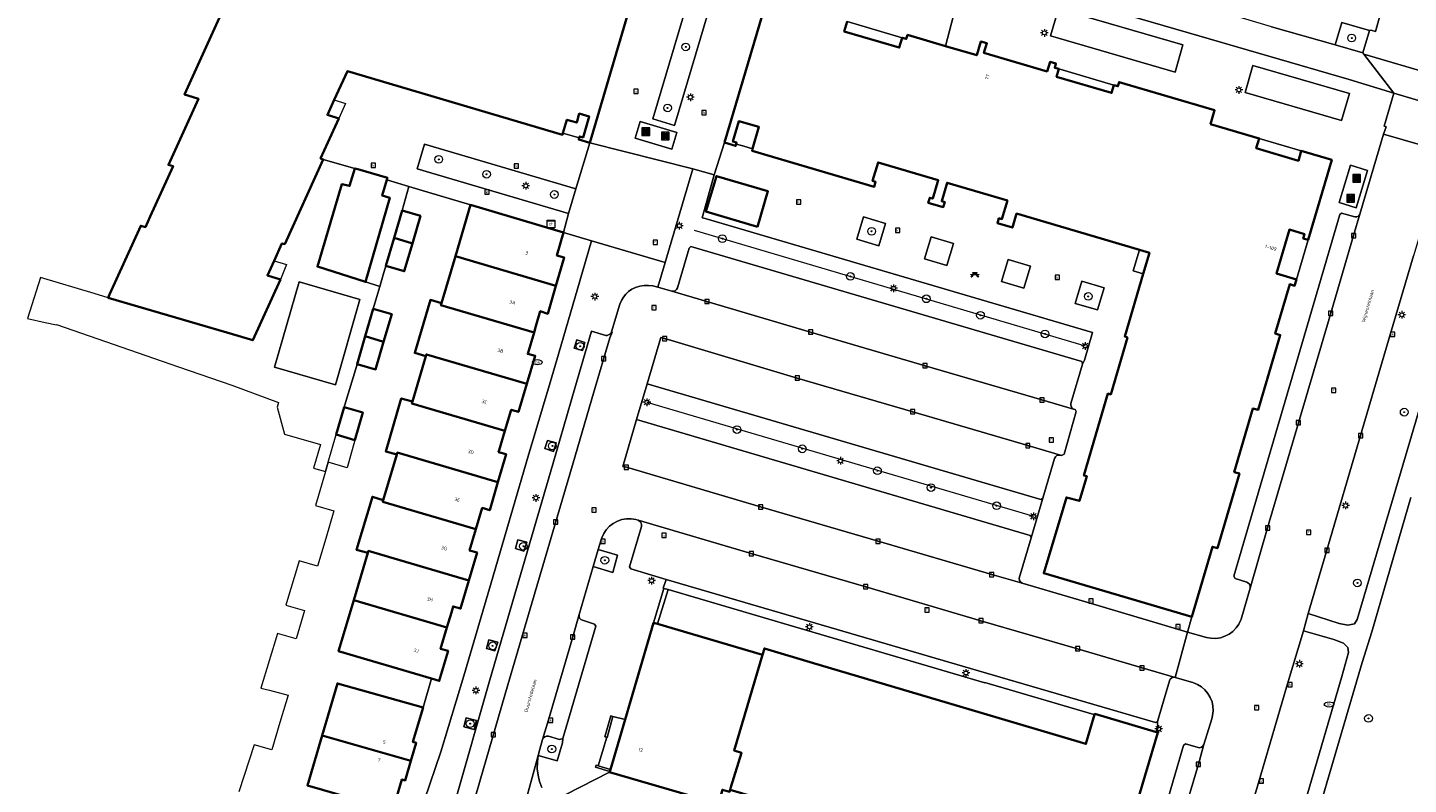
# Model space of a CAD drawing. Header units: metres. Extents: x 136597 to 137331, y 452400 to 453440.
# Tile 25 of 40: x 136644 to 136788, y 453013 to 453092. Entities that reach past the tile are written whole.
import ezdxf
from ezdxf.enums import TextEntityAlignment as Align

# ---------------------------------------------------------------- set-up
doc = ezdxf.new("R2010")
doc.units = ezdxf.units.M
doc.linetypes.add('IE-TERREINAFSCHEIDING', pattern=[10, 8, -2])
doc.layers.get('0').update_dxf_attribs({"lineweight": 25})
for name, color, linetype, lineweight in [('AB-ondergrond', 7, 'Continuous', 25), ('B-WE-GR-BOOM-S @ 0.2', 90, 'Continuous', 25), ('B-WE-GR-GROENVOORZIENING-GV', 80, 'Continuous', 18), ('B-WE-GR-HAAG-G', 90, 'GR-HAAG1', 13), ('B-WE-IE-MEUBILAIR_WEGMEUBILAIR-S @ 0.2', 7, 'Continuous', 25), ('B-WE-IE-TERREINAFSCHEIDING-G', 210, 'IE-TERREINAFSCHEIDING', 18), ('B-WE-IE-TERREINAFSCHEIDING_KUNSTMATIG_HEKWERK-G', 20, 'IE-TERREINAFSCHEIDING-KUNSTMATIG', 18), ('B-WE-IE-TERREINAFSCHEIDING_KUNSTMATIG_MUUR-GV', 90, 'Continuous', 18), ('B-WE-KL-ET_KAST-S @ 0.2', 10, 'Continuous', 25), ('B-WE-KL-ET_LS_OV_LICHTMAST-S @ 0.2', 190, 'Continuous', 25), ('B-WE-KL-WATER-S @ 0.2', 170, 'Continuous', 25), ('B-WE-OG-BEBOUWING-GV', 7, 'Continuous', 35), ('B-WE-OG-BEBOUWING-T18', 10, 'Continuous', 18), ('B-WE-OG-TERREIN_ERF-GV', 7, 'Continuous', 18), ('B-WE-OG-TOPOGRAFIE-T18', 10, 'Continuous', 18), ('B-WE-RI-GWA_KOLK-S @ 0.2', 30, 'Continuous', 25), ('B-WE-RI-GWA_RIOOLPUT-S @ 0.2', 30, 'Continuous', 25), ('B-WE-VH-VERHARDING_ASFALT-GV', 252, 'Continuous', 18), ('B-WE-VH-VERHARDING_BETONSTRAATSTEEN-GV', 252, 'Continuous', 18), ('B-WE-VH-VERHARDING_GESLOTEN-GV', 252, 'Continuous', 18), ('B-WE-VH-VERHARDING_OPEN-GV', 252, 'Continuous', 18), ('B-WE-VH-VERHARDING_STRAATBAKSTEEN-GV', 252, 'Continuous', 18), ('B-WE-VH-VERHARDING_TEGEL-GV', 252, 'Continuous', 18)]:
    doc.layers.add(name, color=color, linetype=linetype, lineweight=lineweight)
doc.styles.add('NLCS-ISO', font='NLCS-ISO.ttf')
doc.styles.add('NLCS-ISO-ANNOTATIEF-T18', font='NLCS-ISO.ttf', dxfattribs={"height": 1.8})
doc.linetypes.add('GR-HAAG1', pattern='A,6,[176,NLCS.shx,S=0.125,R=0,X=0,Y=0],-2', length=8)
doc.linetypes.add('IE-TERREINAFSCHEIDING-KUNSTMATIG', pattern='A,4,[82,NLCS.SHX,S=0.75,R=90,X=0,Y=0],4,-2', length=10)

# ---------------------------------------------------------------- blocks, each defined once
blk = doc.blocks.new('SIE-WEG_AFVAL_APART_PLAATS-SO')
at = {"linetype": 'ByBlock', "lineweight": 18}
h = blk.add_hatch(color=0, dxfattribs=at)
h.dxf.hatch_style = 1
h.paths.add_polyline_path([(1.5, -1.5), (0.25, -1.5), (0.25, 1.5), (1.5, 1.5)])
h.paths.add_polyline_path([(-1.5, -1.5), (-0.25, -1.5), (-0.25, 1.5), (-1.5, 1.5)])
at = {"color": 0, "linetype": 'ByBlock', "lineweight": 18}
for points in [[(-2, -2), (2, -2), (2, 2), (-2, 2)], [(-1.5, -1.5), (-0.25, -1.5), (-0.25, 1.5), (-1.5, 1.5)], [(1.5, -1.5), (0.25, -1.5), (0.25, 1.5), (1.5, 1.5)]]:
    blk.add_lwpolyline(points, close=True, dxfattribs=at)
blk = doc.blocks.new('SKL-ET_KAST_ELEKTRA-SO')
at = {"color": 0, "linetype": 'ByBlock', "lineweight": 18}
for points in [[(-2, 2), (2, 2), (2, 1.68), (-2, 1.68)], [(-2, 1.52), (2, 1.52), (2, -2), (-2, -2)]]:
    blk.add_lwpolyline(points, close=True, dxfattribs=at)
at = {"color": 0, "linetype": 'ByBlock', "lineweight": 18, "style": 'NLCS-ISO'}
blk.add_text('et', height=1.5, dxfattribs=at).set_placement((0, 0), align=Align.MIDDLE_CENTER)
blk = doc.blocks.new('SKL-ET_OV_LICHTMAST-SO')
at = {"color": 0, "linetype": 'ByBlock', "lineweight": 18}
for points in [[(-1.25, 0), (-2, 0)], [(-1.41, 1.41), (-0.88, 0.88)], [(0, 2), (0, 1.25)], [(0.88, 0.88), (1.41, 1.41)], [(2, 0), (1.25, 0)], [(-1.41, -1.41), (-0.88, -0.88)], [(0, -1.25), (0, -2)], [(0.88, -0.88), (1.41, -1.41)]]:
    blk.add_lwpolyline(points, dxfattribs=at)
blk.add_circle((0, 0), 1, dxfattribs=at)
blk = doc.blocks.new('SRI-KOLK-SO')
at = {"color": 0, "linetype": 'ByBlock', "lineweight": 18}
blk.add_lwpolyline([(-1.125, -1.125), (1.125, -1.125), (1.125, 1.125), (-1.125, 1.125)], close=True, dxfattribs=at)
at = {"color": 0, "linetype": 'ByBlock', "lineweight": 18, "style": 'NLCS-ISO'}
blk.add_text('k', height=1.5, dxfattribs=at).set_placement((0, 0), align=Align.MIDDLE_CENTER)
blk = doc.blocks.new('SRI-PUT_INSPECTIEPUT_RIOOLPUT-SO')
at = {"color": 0, "linetype": 'ByBlock', "lineweight": 18}
blk.add_lwpolyline([(-1.12, -1.12), (1.12, -1.12), (1.12, 1.12), (-1.12, 1.12)], close=True, dxfattribs=at)
at = {"color": 0, "linetype": 'ByBlock', "lineweight": 18, "style": 'NLCS-ISO'}
blk.add_text('r', height=1.5, dxfattribs=at).set_placement((0, 0.28), align=Align.MIDDLE_CENTER)
blk = doc.blocks.new('SKL-WATER_BRANDKRAAN_BRANDPUT-SO')
at = {"color": 0, "linetype": 'ByBlock', "lineweight": 18}
blk.add_ellipse((0, 0), major_axis=(2.5, 0), ratio=0.54, dxfattribs=at)
at = {"color": 0, "linetype": 'ByBlock', "lineweight": 18, "style": 'NLCS-ISO'}
blk.add_text('bk', height=1.5, dxfattribs=at).set_placement((0.16, 0), align=Align.MIDDLE_CENTER)
blk = doc.blocks.new('SIE-WEG_PICKNICKTAFEL-SO')
at = {"color": 0, "linetype": 'ByBlock', "lineweight": 18}
for points in [[(-0.89, -0.2), (-1.64, -1.4), (-1.88, -1.4), (-1.12, -0.2), (-2, -0.2), (-2, 0), (-1, 0), (-0.5, 0.8), (-1, 0.8), (-1, 1), (1, 1), (1, 0.8), (0.5, 0.8), (1, 0), (2, 0), (2, -0.2), (1.12, -0.2), (1.88, -1.4), (1.64, -1.4), (0.89, -0.2)], [(-0.76, 0), (0.76, 0), (0.26, 0.8), (-0.26, 0.8)]]:
    blk.add_lwpolyline(points, close=True, dxfattribs=at)
blk = doc.blocks.new('SGR-BOOM_01-SO')
at = {"linetype": 'ByBlock', "lineweight": 18}
h = blk.add_hatch(color=0, dxfattribs=at)
h.dxf.hatch_style = 1
edge = h.paths.add_edge_path()
edge.add_arc((0, 0), 0.25, 0, 360)
at = {"color": 0, "linetype": 'ByBlock', "lineweight": 18}
for radius in [2, 0.25]:
    blk.add_circle((0, 0), radius, dxfattribs=at)
blk = doc.blocks.new('A$C8609b1a7')
at = {"layer": 'B-WE-GR-GROENVOORZIENING-GV', "color": 9, "flags": 128}
for points in [[(-610.213, -357.353), (-607.964, -358.018), (-603.543, -343.071), (-605.792, -342.405)], [(-555.932, -352.48), (-555.139, -349.653), (-568.068, -345.892), (-568.883, -348.7)], [(-539.28, -349.634), (-536.403, -350.458), (-535.736, -348.156), (-538.61, -347.323)], [(-538.634, -357.511), (-537.817, -354.709), (-547.846, -351.78), (-548.663, -354.592)], [(-618.983, -367.185), (-618.226, -364.627), (-633.965, -359.97), (-634.722, -362.529)], [(-522.597, -360.599), (-527.289, -359.21), (-527.55, -360.037), (-527.727, -360.017), (-527.91, -360.776), (-531.139, -371.593), (-533.546, -379.679), (-536.643, -390.289), (-540.159, -402.202), (-542.086, -408.791), (-538.864, -409.816), (-537.991, -409.988), (-537.274, -409.849), (-536.996, -409.395), (-532.438, -393.954)], [(-609.719, -374.856), (-608.251, -375.254), (-608.102, -375.268), (-607.916, -375.216), (-607.766, -375.094), (-607.679, -374.924), (-606.456, -370.801), (-606.283, -370.613), (-565.633, -382.578), (-565.553, -382.852), (-565.34, -382.433), (-564.515, -379.567), (-604.803, -367.704), (-605.091, -367.619), (-603.838, -363.162), (-606.074, -362.525), (-608.961, -372.291)], [(-586.74, -370.534), (-586.041, -368.216), (-588.338, -367.522), (-589.038, -369.841)], [(-581.986, -371.909), (-579.668, -372.594), (-578.988, -370.292), (-581.306, -369.608)], [(-573.968, -374.268), (-571.665, -374.955), (-570.979, -372.655), (-573.282, -371.968)], [(-649.566, -383.163), (-643.226, -384.997), (-640.688, -376.12), (-647.003, -374.287)], [(-563.999, -377.213), (-563.318, -374.912), (-565.634, -374.226), (-566.315, -376.528)], [(-618.401, -381.184), (-617.556, -381.439), (-617.302, -380.586), (-618.135, -380.339)], [(-611.927, -388.626), (-571.009, -400.68), (-570.898, -400.932), (-569.699, -396.796), (-569.9, -396.931), (-610.825, -384.907)], [(-620.29, -391.023), (-621.181, -390.781), (-621.469, -391.634), (-620.542, -391.947)], [(-624.251, -401.108), (-624.521, -402.024), (-623.624, -402.287), (-623.335, -401.373)], [(-615.909, -402.133), (-616.428, -403.905), (-614.403, -404.518), (-613.892, -402.711)], [(-557.766, -420.019), (-557.986, -420.118), (-577.217, -414.499), (-608.836, -405.236), (-609.145, -406.161), (-609.08, -406.18), (-608.648, -406.304), (-575.727, -415.988), (-575.719, -415.96), (-564.382, -419.282), (-564.307, -419.304), (-564.288, -419.239), (-557.857, -421.126), (-557.741, -420.721)], [(-627.261, -411.521), (-627.531, -412.412), (-626.639, -412.674), (-626.354, -411.768)], [(-542.598, -410.587), (-544.238, -416.103), (-547.201, -426.152), (-551.012, -439.075), (-551.201, -439.747), (-551.784, -441.825), (-547.338, -443.153), (-546.77, -442.929), (-546.531, -442.392), (-545.756, -439.747), (-538.601, -415.34), (-537.913, -412.856), (-537.976, -412.326), (-538.422, -411.886), (-539.44, -411.493)], [(-629.623, -419.638), (-629.877, -420.561), (-628.816, -420.852), (-628.563, -419.929)], [(-619.6, -421.805), (-619.916, -421.906), (-621.067, -421.543), (-621.273, -421.534), (-621.466, -421.604), (-621.619, -421.741), (-621.692, -421.875), (-621.985, -422.888), (-622.151, -423.571), (-620.171, -424.113), (-619.614, -422.227)]]:
    blk.add_lwpolyline(points, close=True, dxfattribs=at)
blk.add_lwpolyline([(-531.416, -396.729), (-535.489, -410.679), (-536.482, -413.898), (-544.083, -439.747), (-548.12, -453.475), (-529.608, -459.009)], dxfattribs=at)
at = {"layer": 'B-WE-GR-HAAG-G', "color": 9, "flags": 128}
for points in [[(-605.932, -368.91), (-565.28, -380.964)], [(-610.852, -386.816), (-570.66, -398.676)]]:
    blk.add_lwpolyline(points, dxfattribs=at)
at = {"layer": 'B-WE-IE-TERREINAFSCHEIDING-G', "color": 9, "flags": 128}
for points in [[(-635.595, -364.374), (-637.881, -363.684)], [(-635.595, -364.374), (-634.556, -364.677)], [(-637.979, -372.627), (-638.269, -373.578)], [(-640.087, -374.295), (-638.609, -374.762)], [(-639.01, -376.16), (-639.297, -377.096)]]:
    blk.add_lwpolyline(points, dxfattribs=at)
at = {"layer": 'B-WE-IE-TERREINAFSCHEIDING_KUNSTMATIG_HEKWERK-G', "color": 9, "flags": 128}
for points in [[(-617.882, -359.318), (-618.611, -359.106)], [(-600.868, -360.162), (-601.568, -359.958)], [(-636.304, -366.881), (-635.595, -364.374)], [(-634.556, -364.677), (-629.178, -366.285)], [(-639.01, -376.16), (-638.609, -374.762), (-638.269, -373.578)], [(-608.648, -406.304), (-575.727, -415.988), (-575.719, -415.96), (-564.382, -419.282)]]:
    blk.add_lwpolyline(points, dxfattribs=at)
at = {"layer": 'B-WE-IE-TERREINAFSCHEIDING_KUNSTMATIG_MUUR-GV', "color": 9, "flags": 128}
for points in [[(-614.376, -419.49), (-614.595, -419.426), (-615.215, -421.626), (-615.021, -421.663), (-614.99, -421.669)], [(-614.637, -425.008), (-615.91, -424.619), (-616.115, -424.556), (-616.175, -424.756), (-614.696, -425.209)]]:
    blk.add_lwpolyline(points, close=True, dxfattribs=at)
at = {"layer": 'B-WE-OG-BEBOUWING-GV', "color": 9, "flags": 128}
for points in [[(-652.32, -340.277), (-658.908, -354.811), (-658.57, -354.914), (-657.467, -355.249), (-660.589, -362.13), (-660.103, -362.276), (-662.482, -367.507), (-662.979, -368.599), (-663.47, -368.461), (-666.706, -375.615), (-666.852, -375.937), (-654.502, -379.575), (-651.81, -380.369), (-648.946, -374.037), (-650.3, -373.628), (-649.606, -372.09), (-648.796, -370.294), (-648.486, -370.366), (-644.484, -361.549), (-644.77, -361.448), (-642.883, -357.292), (-644.058, -356.927), (-643.347, -355.376), (-641.978, -352.393), (-619.621, -358.995), (-619.571, -358.826), (-619.163, -357.424), (-618.146, -357.72), (-617.877, -356.799), (-616.84, -357.101), (-617.472, -359.271), (-617.837, -359.164), (-617.882, -359.318), (-617.933, -359.494), (-616.778, -359.835), (-610.68, -339.1)], [(-598.215, -344.339), (-602.762, -359.81), (-601.623, -360.146), (-601.568, -359.958), (-601.526, -359.814), (-601.901, -359.704), (-601.279, -357.573), (-599.199, -358.18), (-599.862, -360.456), (-599.919, -360.649), (-587.216, -364.4), (-587.065, -363.89), (-587.381, -363.796), (-586.814, -361.875), (-580.562, -363.72), (-581.128, -365.639), (-581.445, -365.546), (-581.596, -366.061), (-580.035, -366.522), (-579.882, -366.004), (-580.198, -365.911), (-579.631, -363.99), (-573.363, -365.839), (-573.931, -367.763), (-574.247, -367.669), (-574.4, -368.187), (-572.848, -368.646), (-572.42, -367.198), (-559.638, -370.954), (-558.596, -371.26), (-559.242, -373.454), (-561.163, -379.976), (-560.89, -380.082), (-562.623, -385.995), (-562.911, -385.91), (-565.42, -394.43), (-565.123, -394.519), (-565.189, -394.739), (-565.884, -397.075), (-567.24, -396.716), (-569.587, -404.599), (-554.201, -409.135), (-552.06, -401.848), (-551.532, -402.003), (-549.25, -394.23), (-549.778, -394.075), (-547.84, -387.461), (-547.312, -387.616), (-545.011, -379.829), (-545.529, -379.679), (-544.023, -374.539), (-543.505, -374.689), (-543.319, -374.047), (-545.391, -373.438), (-544.047, -368.862), (-542.483, -369.324), (-542.616, -369.774), (-542.108, -369.924), (-539.655, -361.609), (-542.818, -360.67), (-543.121, -361.693), (-547.492, -360.4), (-547.189, -359.377), (-552.249, -357.876), (-551.825, -356.444), (-561.755, -353.517), (-561.881, -353.945), (-562.303, -353.821), (-562.545, -354.642), (-568.263, -352.962), (-568.024, -352.147), (-568.446, -352.023), (-568.32, -351.591), (-568.939, -351.41), (-569.235, -352.405), (-575.811, -350.481), (-575.503, -349.482), (-576.124, -349.291), (-576.563, -350.718), (-579.803, -349.767), (-583.753, -348.607), (-583.877, -349.023), (-584.3, -348.907), (-584.609, -349.93), (-590.332, -348.246), (-590.03, -347.222)]]:
    blk.add_lwpolyline(points, dxfattribs=at)
for points in [[(-637.881, -363.684), (-637.835, -363.53), (-637.829, -363.51), (-637.816, -363.466), (-640.88, -362.582), (-641.205, -362.488), (-641.763, -364.318), (-642.543, -364.127), (-645.095, -372.712), (-640.087, -374.295), (-637.575, -365.537), (-638.367, -365.321)], [(-599.35, -368.554), (-598.264, -364.871), (-603.618, -363.292), (-604.705, -366.975)], [(-636.304, -366.881), (-637.133, -369.726), (-635.224, -370.289), (-634.387, -367.437)], [(-619.505, -369.151), (-629.178, -366.285), (-630.752, -371.609), (-620.303, -374.692), (-619.445, -371.775), (-620.206, -371.55)], [(-635.224, -370.289), (-637.133, -369.726), (-637.979, -372.627), (-636.073, -373.184)], [(-620.303, -374.692), (-630.752, -371.609), (-632.203, -376.517), (-632.263, -376.719), (-622.582, -379.576), (-622.389, -378.917), (-621.928, -377.357), (-621.159, -377.603)], [(-637.379, -377.658), (-639.297, -377.096), (-640.132, -379.955), (-638.215, -380.521)], [(-632.203, -376.517), (-633.344, -376.175), (-634.972, -381.68), (-633.827, -382.018), (-633.773, -381.832), (-623.334, -384.912), (-622.46, -382.004), (-623.231, -381.79), (-622.582, -379.576), (-632.263, -376.719)], [(-638.215, -380.521), (-640.132, -379.955), (-640.976, -382.845), (-639.058, -383.407)], [(-623.334, -384.912), (-633.773, -381.832), (-633.827, -382.018), (-635.224, -386.749), (-635.282, -386.943), (-625.606, -389.798), (-624.955, -387.603), (-624.208, -387.82)], [(-642.305, -387.329), (-643.144, -390.181), (-641.198, -390.756), (-640.383, -387.873)], [(-636.852, -392.26), (-636.791, -392.056), (-626.341, -395.139), (-625.487, -392.219), (-626.257, -391.994), (-626.194, -391.782), (-625.606, -389.798), (-635.282, -386.943), (-635.224, -386.749), (-636.379, -386.411), (-637.993, -391.923)], [(-626.341, -395.139), (-636.791, -392.056), (-636.852, -392.26), (-638.247, -396.986), (-638.3, -397.167), (-628.622, -400.023), (-627.97, -397.813), (-627.189, -398.042)], [(-628.622, -400.023), (-638.3, -397.167), (-638.247, -396.986), (-639.384, -396.64), (-641.028, -402.165), (-639.871, -402.488), (-639.81, -402.28), (-629.359, -405.364), (-628.501, -402.455), (-629.272, -402.23)], [(-629.359, -405.364), (-639.81, -402.28), (-639.871, -402.488), (-641.318, -407.391), (-631.635, -410.248), (-631.173, -408.682), (-630.987, -408.05), (-630.217, -408.277)], [(-641.318, -407.391), (-642.89, -412.715), (-633.23, -415.564), (-632.432, -415.799), (-631.512, -412.687), (-632.286, -412.453), (-631.635, -410.248)], [(-610.146, -409.746), (-613.108, -419.813), (-614.637, -425.008), (-614.696, -425.209), (-614.714, -425.271), (-614.719, -425.287), (-603.413, -428.589), (-603.323, -428.266), (-603.002, -427.112), (-602.253, -427.333), (-602.186, -427.116), (-602.105, -426.854), (-600.997, -423.281), (-601.776, -423.035), (-598.829, -413.082), (-609.734, -409.867)], [(-557.725, -421.165), (-557.857, -421.126), (-564.288, -419.239), (-564.307, -419.304), (-565.203, -422.347), (-593.526, -413.938), (-598.625, -412.425), (-598.829, -413.082), (-601.776, -423.035), (-600.997, -423.281), (-602.105, -426.854), (-602.186, -427.116), (-566.759, -437.523), (-566.827, -437.724), (-563.065, -438.849), (-562.97, -438.877), (-562.879, -438.571)], [(-634.109, -418.552), (-643.013, -416.063), (-644.609, -421.483), (-635.372, -424.116), (-634.822, -422.247), (-635.166, -422.146)], [(-635.372, -424.116), (-644.609, -421.483), (-646.136, -426.671), (-637.253, -429.24), (-636.315, -426.052), (-635.971, -426.153)]]:
    blk.add_lwpolyline(points, close=True, dxfattribs=at)
at = {"layer": 'B-WE-OG-TERREIN_ERF-GV', "color": 9, "flags": 128}
for points in [[(-590.03, -347.222), (-590.332, -348.246), (-584.609, -349.93), (-584.3, -348.907)], [(-562.303, -353.821), (-568.024, -352.147), (-568.263, -352.962), (-562.545, -354.642)], [(-617.882, -359.318), (-617.837, -359.164), (-617.472, -359.271), (-616.84, -357.101), (-617.877, -356.799), (-618.146, -357.72), (-619.163, -357.424), (-619.571, -358.826), (-618.611, -359.106)], [(-599.862, -360.456), (-599.199, -358.18), (-601.279, -357.573), (-601.901, -359.704), (-601.526, -359.814), (-601.568, -359.958), (-600.868, -360.162)], [(-542.818, -360.67), (-547.189, -359.377), (-547.492, -360.4), (-543.121, -361.693)], [(-635.595, -364.374), (-637.881, -363.684), (-638.367, -365.321), (-637.575, -365.537), (-640.087, -374.295), (-638.609, -374.762), (-638.269, -373.578), (-637.979, -372.627), (-637.133, -369.726), (-636.304, -366.881)], [(-543.319, -374.047), (-542.108, -369.924), (-542.616, -369.774), (-542.483, -369.324), (-544.047, -368.862), (-545.391, -373.438)], [(-559.242, -373.454), (-558.596, -371.26), (-559.638, -370.954), (-560.291, -373.142)], [(-609.08, -406.18), (-610.146, -409.746), (-609.734, -409.867), (-608.648, -406.304)], [(-564.307, -419.304), (-564.382, -419.282), (-575.719, -415.96), (-575.727, -415.988), (-608.648, -406.304), (-609.734, -409.867), (-598.829, -413.082), (-598.625, -412.425), (-593.526, -413.938), (-565.203, -422.347)], [(-613.108, -419.813), (-614.376, -419.49), (-614.99, -421.669), (-615.021, -421.663), (-615.91, -424.619), (-614.637, -425.008)]]:
    blk.add_lwpolyline(points, close=True, dxfattribs=at)
for points in [[(-646.136, -426.671), (-644.609, -421.483), (-643.013, -416.063), (-634.109, -418.552), (-633.23, -415.564), (-642.89, -412.715), (-641.318, -407.391), (-639.871, -402.488), (-641.028, -402.165), (-639.384, -396.64), (-638.247, -396.986), (-636.852, -392.26), (-637.993, -391.923), (-636.379, -386.411), (-635.224, -386.749), (-633.827, -382.018), (-634.972, -381.68), (-633.344, -376.175), (-632.203, -376.517), (-630.752, -371.609), (-629.178, -366.285), (-634.556, -364.677), (-635.595, -364.374), (-636.304, -366.881), (-634.387, -367.437), (-635.224, -370.289), (-636.073, -373.184), (-637.979, -372.627), (-638.269, -373.578), (-638.609, -374.762), (-639.01, -376.16), (-639.297, -377.096), (-637.379, -377.658), (-638.215, -380.521), (-639.058, -383.407), (-640.976, -382.845), (-641.26, -383.797), (-642.024, -386.384), (-642.305, -387.329), (-640.383, -387.873), (-641.198, -390.756), (-642.013, -393.641), (-643.991, -393.06), (-644.27, -394.018), (-645.033, -396.63), (-645.307, -397.569), (-643.392, -398.115), (-644.237, -400.974), (-645.09, -403.86), (-646.999, -403.299), (-647.28, -404.253), (-648.098, -406.989), (-648.368, -407.931), (-646.458, -408.492), (-647.319, -411.423), (-649.231, -410.859), (-650.965, -416.557), (-650.07, -416.769), (-648.141, -417.274), (-649.004, -420.141), (-649.851, -422.957), (-651.669, -422.464), (-653.268, -427.345)], [(-633.962, -428.173), (-632.273, -423.179), (-629.882, -415.271), (-627.019, -405.586), (-623.176, -392.419), (-620.905, -384.752), (-620.225, -382.404), (-618.092, -375.157), (-616.596, -370.034), (-619.505, -369.151), (-620.206, -371.55), (-619.445, -371.775), (-620.303, -374.692), (-621.159, -377.603), (-621.928, -377.357), (-622.389, -378.917), (-622.582, -379.576), (-623.231, -381.79), (-622.46, -382.004), (-623.334, -384.912), (-624.208, -387.82), (-624.955, -387.603), (-625.606, -389.798), (-626.194, -391.782), (-626.257, -391.994), (-625.487, -392.219), (-626.341, -395.139), (-627.189, -398.042), (-627.97, -397.813), (-628.622, -400.023), (-629.272, -402.23), (-628.501, -402.455), (-629.359, -405.364), (-630.217, -408.277), (-630.987, -408.05), (-631.173, -408.682), (-631.635, -410.248), (-632.286, -412.453), (-631.512, -412.687), (-632.432, -415.799), (-633.23, -415.564), (-634.109, -418.552), (-635.166, -422.146), (-634.822, -422.247), (-635.372, -424.116), (-635.971, -426.153), (-636.315, -426.052), (-637.253, -429.24)]]:
    blk.add_lwpolyline(points, dxfattribs=at)
at = {"layer": 'B-WE-VH-VERHARDING_ASFALT-GV', "color": 9, "flags": 128}
for points in [[(-553.511, -345.546), (-556.159, -344.768), (-561.733, -343.168), (-564.364, -342.392), (-568.132, -341.296), (-570.79, -340.53), (-576.88, -338.748), (-577.695, -341.63), (-574.044, -342.695), (-554.528, -348.378), (-537.824, -353.246), (-533.201, -354.659), (-536.328, -350.6), (-536.403, -350.458), (-539.28, -349.634), (-545.919, -347.773), (-548.578, -346.987)], [(-533.201, -354.659), (-526.531, -356.652), (-522.866, -354.499), (-528.992, -352.745), (-536.328, -350.6)]]:
    blk.add_lwpolyline(points, close=True, dxfattribs=at)
for points in [[(-522.597, -360.599), (-532.438, -393.954), (-536.996, -409.395), (-537.274, -409.849), (-537.991, -409.988), (-538.864, -409.816), (-542.086, -408.791), (-542.598, -410.587), (-539.44, -411.493), (-538.422, -411.886), (-537.976, -412.326), (-537.913, -412.856), (-538.601, -415.34), (-545.756, -439.747)], [(-544.083, -439.747), (-536.482, -413.898), (-535.489, -410.679), (-531.416, -396.729)]]:
    blk.add_lwpolyline(points, dxfattribs=at)
at = {"layer": 'B-WE-VH-VERHARDING_BETONSTRAATSTEEN-GV', "color": 9, "flags": 128}
for points in [[(-564.515, -379.567), (-565.34, -382.433), (-565.553, -382.852), (-566.761, -386.928), (-566.776, -387.129), (-566.713, -387.321), (-566.581, -387.474), (-566.503, -387.523), (-566.312, -387.579), (-566.203, -387.784), (-567.48, -392.215), (-567.738, -392.345), (-567.836, -392.327), (-568.018, -392.312), (-568.215, -392.37), (-568.376, -392.498), (-568.477, -392.678), (-569.699, -396.796), (-570.898, -400.932), (-572.141, -405.117), (-572.1, -405.345), (-571.992, -405.508), (-571.828, -405.615), (-564.76, -407.721), (-555.691, -410.403), (-554.631, -410.712), (-554.201, -409.135), (-569.587, -404.599), (-567.24, -396.716), (-565.884, -397.075), (-565.189, -394.739), (-565.123, -394.519), (-565.42, -394.43), (-562.911, -385.91), (-562.623, -385.995), (-560.89, -380.082), (-561.163, -379.976), (-559.242, -373.454), (-560.291, -373.142), (-559.638, -370.954), (-572.42, -367.198), (-572.848, -368.646), (-574.4, -368.187), (-574.247, -367.669), (-573.931, -367.763), (-573.363, -365.839), (-579.631, -363.99), (-580.198, -365.911), (-579.882, -366.004), (-580.035, -366.522), (-581.596, -366.061), (-581.445, -365.546), (-581.128, -365.639), (-580.562, -363.72), (-586.814, -361.875), (-587.381, -363.796), (-587.065, -363.89), (-587.216, -364.4), (-599.919, -360.649), (-599.862, -360.456), (-600.868, -360.162), (-601.568, -359.958), (-601.623, -360.146), (-602.762, -359.81), (-603.838, -363.162), (-605.091, -367.619), (-604.803, -367.704)], [(-586.74, -370.534), (-589.038, -369.841), (-588.338, -367.522), (-586.041, -368.216)], [(-581.986, -371.909), (-581.306, -369.608), (-578.988, -370.292), (-579.668, -372.594)], [(-573.968, -374.268), (-573.282, -371.968), (-570.979, -372.655), (-571.665, -374.955)], [(-563.999, -377.213), (-566.315, -376.528), (-565.634, -374.226), (-563.318, -374.912)]]:
    blk.add_lwpolyline(points, close=True, dxfattribs=at)
at = {"layer": 'B-WE-VH-VERHARDING_GESLOTEN-GV', "color": 9, "flags": 128}
for points in [[(-611.551, -357.601), (-612.078, -359.36), (-608.256, -360.506), (-607.729, -358.747)], [(-537.111, -366.577), (-535.943, -362.695), (-537.714, -362.162), (-538.882, -366.045)]]:
    blk.add_lwpolyline(points, close=True, dxfattribs=at)
at = {"layer": 'B-WE-VH-VERHARDING_OPEN-GV', "color": 9, "flags": 128}
for points in [[(-590.03, -347.222), (-584.3, -348.907), (-583.877, -349.023), (-583.753, -348.607), (-579.803, -349.767), (-578.775, -345.801)], [(-545.919, -347.773), (-539.28, -349.634), (-538.61, -347.323), (-535.736, -348.156), (-535.557, -348.123), (-535.098, -348.243), (-534.272, -345.313)], [(-578.775, -345.801), (-579.803, -349.767), (-576.563, -350.718), (-576.124, -349.291), (-575.503, -349.482), (-575.811, -350.481), (-569.235, -352.405), (-568.939, -351.41), (-568.32, -351.591), (-568.446, -352.023), (-568.024, -352.147), (-562.303, -353.821), (-561.881, -353.945), (-561.755, -353.517), (-551.825, -356.444), (-552.249, -357.876), (-547.189, -359.377), (-542.818, -360.67), (-539.655, -361.609), (-542.108, -369.924), (-543.319, -374.047), (-543.505, -374.689), (-544.023, -374.539), (-545.529, -379.679), (-545.011, -379.829), (-547.312, -387.616), (-547.84, -387.461), (-549.778, -394.075), (-549.25, -394.23), (-551.532, -402.003), (-552.06, -401.848), (-554.201, -409.135), (-554.631, -410.712), (-552.686, -411.28), (-552.204, -411.368), (-551.714, -411.376), (-551.229, -411.305), (-550.762, -411.156), (-550.325, -410.933), (-549.931, -410.642), (-549.589, -410.291), (-549.308, -409.889), (-549.097, -409.446), (-549.07, -409.373), (-548.113, -406.151), (-548.123, -405.939), (-548.21, -405.745), (-548.362, -405.597), (-548.476, -405.539), (-549.673, -405.157), (-549.824, -404.918), (-538.82, -367.272), (-538.64, -367.151), (-537.241, -367.543), (-537.05, -367.54), (-536.875, -367.459), (-536.748, -367.315), (-536.718, -367.252), (-534.257, -358.924), (-534.006, -358.169), (-534.203, -358.112), (-533.201, -354.659), (-537.824, -353.246), (-554.528, -348.378), (-574.044, -342.695)]]:
    blk.add_lwpolyline(points, dxfattribs=at)
for points in [[(-602.762, -359.81), (-598.215, -344.339), (-610.68, -339.1), (-616.778, -359.835), (-606.074, -362.525), (-603.838, -363.162)], [(-610.213, -357.353), (-605.792, -342.405), (-603.543, -343.071), (-607.964, -358.018)], [(-555.932, -352.48), (-568.883, -348.7), (-568.068, -345.892), (-555.139, -349.653)], [(-522.201, -352.163), (-518.893, -349.885), (-518.673, -349.138), (-534.113, -344.614), (-534.272, -345.313), (-535.098, -348.243), (-535.557, -348.123), (-535.736, -348.156), (-536.403, -350.458), (-536.328, -350.6), (-528.992, -352.745), (-522.866, -354.499)], [(-538.634, -357.511), (-548.663, -354.592), (-547.846, -351.78), (-537.817, -354.709)], [(-611.551, -357.601), (-607.729, -358.747), (-608.256, -360.506), (-612.078, -359.36)], [(-608.961, -372.291), (-606.074, -362.525), (-616.778, -359.835), (-618.226, -364.627), (-618.983, -367.185), (-619.505, -369.151), (-616.596, -370.034)], [(-537.111, -366.577), (-538.882, -366.045), (-537.714, -362.162), (-535.943, -362.695)]]:
    blk.add_lwpolyline(points, close=True, dxfattribs=at)
at = {"layer": 'B-WE-VH-VERHARDING_STRAATBAKSTEEN-GV', "color": 9, "flags": 128}
for points in [[(-527.91, -360.776), (-534.257, -358.924), (-536.718, -367.252), (-537.375, -369.477), (-539.752, -377.554), (-543.112, -388.945), (-546.318, -399.89), (-548.113, -406.151), (-549.07, -409.373), (-549.097, -409.446), (-549.308, -409.889), (-549.589, -410.291), (-549.931, -410.642), (-550.325, -410.933), (-550.762, -411.156), (-551.229, -411.305), (-551.714, -411.376), (-552.204, -411.368), (-552.686, -411.28), (-554.631, -410.712), (-555.92, -415.44), (-554.086, -415.976), (-553.621, -416.159), (-553.205, -416.409), (-552.835, -416.723), (-552.522, -417.094), (-552.274, -417.512), (-552.098, -417.964), (-551.999, -418.439), (-551.978, -418.924), (-552.038, -419.406), (-552.131, -419.749), (-552.934, -422.409), (-553.508, -424.465), (-557.266, -437.13)], [(-621.775, -426.901), (-622.006, -426.262), (-622.162, -425.601), (-622.238, -424.926), (-622.235, -424.246), (-622.151, -423.571), (-624.205, -431.048)], [(-551.012, -439.075), (-547.201, -426.152), (-544.238, -416.103), (-542.598, -410.587), (-542.086, -408.791), (-540.159, -402.202), (-536.643, -390.289), (-533.546, -379.679), (-531.139, -371.593)], [(-624.205, -431.048), (-622.151, -423.571), (-621.985, -422.888), (-621.692, -421.875), (-621.08, -419.833), (-618.551, -411.224), (-617.891, -408.88), (-616.428, -403.905), (-615.909, -402.133), (-615.641, -401.217), (-615.545, -400.925), (-615.34, -400.476), (-615.066, -400.069), (-614.729, -399.712), (-614.339, -399.414), (-613.906, -399.183), (-613.442, -399.026), (-612.957, -398.946), (-612.467, -398.946), (-611.983, -399.026), (-611.759, -399.091), (-599.989, -402.549), (-588.087, -405.996), (-576.115, -409.548), (-566.07, -412.457), (-559.366, -414.443), (-555.92, -415.44), (-554.631, -410.712), (-555.691, -410.403), (-564.76, -407.721), (-571.828, -405.615), (-574.987, -404.731), (-586.817, -401.275), (-599.03, -397.693), (-612.971, -393.581), (-613.347, -393.486), (-611.927, -388.626), (-610.825, -384.907), (-609.402, -380.08), (-608.995, -380.199), (-595.21, -384.3), (-583.215, -387.801), (-571.244, -391.316), (-567.836, -392.327), (-567.738, -392.345), (-567.48, -392.215), (-566.203, -387.784), (-566.312, -387.579), (-566.503, -387.523), (-569.786, -386.571), (-581.925, -383.026), (-593.828, -379.515), (-604.6, -376.336), (-608.251, -375.254), (-609.719, -374.856), (-610.242, -374.714), (-610.688, -374.655), (-611.139, -374.662), (-611.584, -374.735), (-612.014, -374.872), (-612.419, -375.07), (-612.749, -375.301), (-613.043, -375.576), (-613.295, -375.889), (-613.501, -376.235), (-613.656, -376.607), (-614.515, -379.492), (-614.473, -379.514), (-614.696, -380.098), (-616.403, -385.873), (-618.518, -393.123), (-622.464, -406.525), (-625.296, -416.207), (-629.186, -429.58)], [(-629.186, -429.58), (-625.296, -416.207), (-622.464, -406.525), (-618.518, -393.123), (-616.403, -385.873), (-614.696, -380.098), (-614.473, -379.514), (-614.515, -379.492), (-614.59, -379.627), (-614.698, -379.736), (-614.831, -379.814), (-614.979, -379.855), (-615.132, -379.855), (-616.589, -379.426), (-618.321, -385.342), (-620.619, -393.241), (-624.407, -406.188), (-627.159, -415.699), (-630.814, -428.431)]]:
    blk.add_lwpolyline(points, dxfattribs=at)
for points in [[(-536.718, -367.252), (-536.748, -367.315), (-536.875, -367.459), (-537.05, -367.54), (-537.241, -367.543), (-538.64, -367.151), (-538.82, -367.272), (-549.824, -404.918), (-549.673, -405.157), (-548.476, -405.539), (-548.362, -405.597), (-548.21, -405.745), (-548.123, -405.939), (-548.113, -406.151), (-546.318, -399.89), (-543.112, -388.945), (-539.752, -377.554), (-537.375, -369.477)], [(-566.503, -387.523), (-566.581, -387.474), (-566.713, -387.321), (-566.776, -387.129), (-566.761, -386.928), (-565.553, -382.852), (-565.633, -382.578), (-606.283, -370.613), (-606.456, -370.801), (-607.679, -374.924), (-607.766, -375.094), (-607.916, -375.216), (-608.102, -375.268), (-608.251, -375.254), (-604.6, -376.336), (-593.828, -379.515), (-581.925, -383.026), (-569.786, -386.571)], [(-610.825, -384.907), (-569.9, -396.931), (-569.699, -396.796), (-568.477, -392.678), (-568.376, -392.498), (-568.215, -392.37), (-568.018, -392.312), (-567.836, -392.327), (-571.244, -391.316), (-583.215, -387.801), (-595.21, -384.3), (-608.995, -380.199), (-609.402, -380.08)], [(-571.828, -405.615), (-571.992, -405.508), (-572.1, -405.345), (-572.141, -405.117), (-570.898, -400.932), (-571.009, -400.68), (-611.927, -388.626), (-613.347, -393.486), (-612.971, -393.581), (-599.03, -397.693), (-586.817, -401.275), (-574.987, -404.731)], [(-555.92, -415.44), (-559.366, -414.443), (-566.07, -412.457), (-576.115, -409.548), (-588.087, -405.996), (-599.989, -402.549), (-611.759, -399.091), (-611.578, -399.203), (-611.452, -399.373), (-611.396, -399.579), (-611.404, -399.724), (-612.658, -403.928), (-612.519, -404.137), (-608.836, -405.236), (-577.217, -414.499), (-557.986, -420.118), (-557.766, -420.019), (-556.53, -415.779), (-556.437, -415.603), (-556.283, -415.479), (-556.092, -415.424)], [(-617.891, -408.88), (-618.551, -411.224), (-621.08, -419.833), (-621.692, -421.875), (-621.619, -421.741), (-621.466, -421.604), (-621.273, -421.534), (-621.067, -421.543), (-619.916, -421.906), (-619.6, -421.805), (-616.139, -410.099), (-616.276, -409.881), (-617.531, -409.477), (-617.704, -409.4), (-617.838, -409.258), (-617.904, -409.075)], [(-552.934, -422.409), (-553.04, -422.583), (-553.204, -422.704), (-553.402, -422.752), (-553.537, -422.741), (-554.852, -422.355), (-555.044, -422.507), (-559.724, -438.547), (-559.633, -438.777), (-558.334, -439.19), (-558.165, -439.276), (-558.045, -439.424), (-557.996, -439.608), (-558.004, -439.716), (-557.266, -437.13), (-553.508, -424.465)]]:
    blk.add_lwpolyline(points, close=True, dxfattribs=at)
at = {"layer": 'B-WE-VH-VERHARDING_TEGEL-GV', "color": 9, "flags": 128}
for points in [[(-616.778, -359.835), (-617.933, -359.494), (-617.882, -359.318), (-618.611, -359.106), (-619.571, -358.826), (-619.621, -358.995), (-641.978, -352.393), (-643.347, -355.376), (-642.169, -355.742), (-642.883, -357.292), (-644.77, -361.448), (-644.484, -361.549), (-641.205, -362.488), (-640.88, -362.582), (-637.816, -363.466), (-637.829, -363.51), (-637.835, -363.53), (-637.881, -363.684), (-635.595, -364.374), (-634.556, -364.677), (-629.178, -366.285), (-619.505, -369.151), (-618.983, -367.185), (-634.722, -362.529), (-633.965, -359.97), (-618.226, -364.627)], [(-526.531, -356.652), (-533.201, -354.659), (-534.203, -358.112), (-534.006, -358.169), (-534.257, -358.924), (-527.91, -360.776), (-527.727, -360.017), (-527.55, -360.037), (-527.289, -359.21)], [(-668.304, -375.511), (-673.891, -373.843), (-675.222, -378.109), (-673.412, -378.512), (-672.229, -378.775), (-672.212, -378.719), (-659.546, -383.128), (-654.002, -385.024), (-649.147, -386.847), (-649.285, -387.338), (-648.534, -390.128), (-644.777, -391.218), (-645.495, -393.66), (-644.27, -394.018), (-643.991, -393.06), (-643.144, -390.181), (-642.305, -387.329), (-642.024, -386.384), (-641.26, -383.797), (-640.976, -382.845), (-640.132, -379.955), (-639.297, -377.096), (-639.01, -376.16), (-638.609, -374.762), (-640.087, -374.295), (-645.095, -372.712), (-642.543, -364.127), (-641.763, -364.318), (-641.205, -362.488), (-644.484, -361.549), (-648.486, -370.366), (-648.796, -370.294), (-649.606, -372.09), (-648.319, -372.501), (-648.946, -374.037), (-651.81, -380.369), (-654.502, -379.575), (-666.852, -375.937)], [(-649.566, -383.163), (-647.003, -374.287), (-640.688, -376.12), (-643.226, -384.997)], [(-618.401, -381.184), (-618.135, -380.339), (-617.302, -380.586), (-617.556, -381.439)], [(-620.29, -391.023), (-620.542, -391.947), (-621.469, -391.634), (-621.181, -390.781)], [(-624.251, -401.108), (-623.335, -401.373), (-623.624, -402.287), (-624.521, -402.024)], [(-627.261, -411.521), (-626.354, -411.768), (-626.639, -412.674), (-627.531, -412.412)], [(-629.623, -419.638), (-628.563, -419.929), (-628.816, -420.852), (-629.877, -420.561)]]:
    blk.add_lwpolyline(points, close=True, dxfattribs=at)
for points in [[(-630.814, -428.431), (-627.159, -415.699), (-624.407, -406.188), (-620.619, -393.241), (-618.321, -385.342), (-616.589, -379.426), (-615.132, -379.855), (-614.979, -379.855), (-614.831, -379.814), (-614.698, -379.736), (-614.59, -379.627), (-614.515, -379.492), (-613.656, -376.607), (-613.501, -376.235), (-613.295, -375.889), (-613.043, -375.576), (-612.749, -375.301), (-612.419, -375.07), (-612.014, -374.872), (-611.584, -374.735), (-611.139, -374.662), (-610.688, -374.655), (-610.242, -374.714), (-609.719, -374.856), (-608.961, -372.291), (-616.596, -370.034), (-618.092, -375.157), (-620.225, -382.404), (-620.905, -384.752), (-623.176, -392.419), (-627.019, -405.586), (-629.882, -415.271), (-632.273, -423.179), (-633.962, -428.173)], [(-620.821, -428.401), (-614.738, -425.283), (-614.714, -425.271), (-614.696, -425.209), (-616.175, -424.756), (-616.115, -424.556), (-615.91, -424.619), (-615.021, -421.663), (-615.215, -421.626), (-614.595, -419.426), (-614.376, -419.49), (-613.108, -419.813), (-610.146, -409.746), (-609.08, -406.18), (-609.145, -406.161), (-608.836, -405.236), (-612.519, -404.137), (-612.658, -403.928), (-611.404, -399.724), (-611.396, -399.579), (-611.452, -399.373), (-611.578, -399.203), (-611.759, -399.091), (-611.983, -399.026), (-612.467, -398.946), (-612.957, -398.946), (-613.442, -399.026), (-613.906, -399.183), (-614.339, -399.414), (-614.729, -399.712), (-615.066, -400.069), (-615.34, -400.476), (-615.545, -400.925), (-615.641, -401.217), (-615.909, -402.133), (-613.892, -402.711), (-614.403, -404.518), (-616.428, -403.905), (-617.891, -408.88), (-617.904, -409.075), (-617.838, -409.258), (-617.704, -409.4), (-617.531, -409.477), (-616.276, -409.881), (-616.139, -410.099), (-619.6, -421.805), (-619.614, -422.227), (-620.171, -424.113), (-622.151, -423.571), (-622.235, -424.246), (-622.238, -424.926), (-622.162, -425.601), (-622.006, -426.262), (-621.775, -426.901)], [(-559.724, -438.547), (-555.044, -422.507), (-554.852, -422.355), (-553.537, -422.741), (-553.402, -422.752), (-553.204, -422.704), (-553.04, -422.583), (-552.934, -422.409), (-552.131, -419.749), (-552.038, -419.406), (-551.978, -418.924), (-551.999, -418.439), (-552.098, -417.964), (-552.274, -417.512), (-552.522, -417.094), (-552.835, -416.723), (-553.205, -416.409), (-553.621, -416.159), (-554.086, -415.976), (-555.92, -415.44), (-556.092, -415.424), (-556.283, -415.479), (-556.437, -415.603), (-556.53, -415.779), (-557.766, -420.019), (-557.741, -420.721), (-557.857, -421.126), (-557.725, -421.165), (-562.879, -438.571)], [(-603.413, -428.589), (-614.719, -425.287), (-614.714, -425.271), (-614.738, -425.283), (-620.821, -428.401)]]:
    blk.add_lwpolyline(points, dxfattribs=at)
at = {"layer": 'B-WE-GR-BOOM-S @ 0.2', "color": 9, "xscale": 0.2, "yscale": 0.2, "zscale": 0.2}
for p in [(-537.573, -348.933), (-606.809, -349.853), (-608.698, -356.199), (-632.482, -361.553), (-627.51, -363.101), (-620.458, -365.206), (-587.483, -369.034), (-603, -369.8), (-589.691, -373.724), (-581.793, -376.055), (-564.961, -375.805), (-576.168, -377.769), (-569.454, -379.71), (-617.784, -380.987), (-532.119, -387.845), (-601.483, -389.658), (-620.671, -391.363), (-594.693, -391.661), (-586.875, -393.94), (-581.311, -395.687), (-574.488, -397.581), (-623.684, -401.794), (-615.219, -403.249), (-536.982, -405.608), (-626.89, -412.15), (-629.22, -420.245), (-535.827, -419.702), (-620.729, -422.885)]:
    blk.add_blockref('SGR-BOOM_01-SO', p, dxfattribs=at)
at = {"layer": 'B-WE-IE-MEUBILAIR_WEGMEUBILAIR-S @ 0.2', "color": 9, "xscale": 0.2, "yscale": 0.2, "zscale": 0.2}
for name, p in [('SIE-WEG_AFVAL_APART_PLAATS-SO', (-610.955, -358.67)), ('SIE-WEG_AFVAL_APART_PLAATS-SO', (-608.922, -359.133)), ('SIE-WEG_AFVAL_APART_PLAATS-SO', (-537.074, -363.511)), ('SIE-WEG_AFVAL_APART_PLAATS-SO', (-537.69, -365.615)), ('SIE-WEG_PICKNICKTAFEL-SO', (-576.753, -373.533))]:
    blk.add_blockref(name, p, dxfattribs=at)
at = {"layer": 'B-WE-KL-ET_KAST-S @ 0.2', "color": 9, "xscale": 0.2, "yscale": 0.2, "zscale": 0.2}
blk.add_blockref('SKL-ET_KAST_ELEKTRA-SO', (-620.83, -368.264), dxfattribs=at)
at = {"layer": 'B-WE-KL-ET_LS_OV_LICHTMAST-S @ 0.2', "color": 9, "xscale": 0.2, "yscale": 0.2, "zscale": 0.2}
for p in [(-569.528, -348.395), (-549.305, -354.327), (-606.323, -355.091), (-623.44, -364.297), (-607.476, -368.453), (-585.208, -374.962), (-616.257, -375.82), (-532.365, -377.719), (-565.28, -380.964), (-610.852, -386.816), (-590.716, -392.903), (-622.388, -396.765), (-538.211, -397.551), (-570.66, -398.676), (-610.36, -405.371), (-593.956, -410.176), (-577.681, -414.974), (-543.015, -414.02), (-628.628, -416.785), (-557.646, -420.797)]:
    blk.add_blockref('SKL-ET_OV_LICHTMAST-SO', p, dxfattribs=at)
at = {"layer": 'B-WE-KL-WATER-S @ 0.2', "color": 9, "xscale": 0.2, "yscale": 0.2, "zscale": 0.2}
for p in [(-622.223, -382.648), (-539.922, -418.242)]:
    blk.add_blockref('SKL-WATER_BRANDKRAAN_BRANDPUT-SO', p, dxfattribs=at)
at = {"layer": 'B-WE-RI-GWA_KOLK-S @ 0.2', "color": 9, "xscale": 0.2, "yscale": 0.2, "zscale": 0.2}
for p in [(-611.981, -354.489), (-604.893, -356.688), (-639.291, -362.182), (-624.405, -362.23), (-627.471, -364.945), (-595.079, -365.98), (-584.793, -368.934), (-537.375, -369.477), (-568.191, -373.836), (-604.6, -376.336), (-539.752, -377.554), (-608.995, -380.199), (-593.828, -379.515), (-533.306, -379.749), (-615.33, -382.276), (-581.925, -383.026), (-595.209, -384.3), (-569.785, -386.571), (-583.215, -387.801), (-543.112, -388.945), (-536.643, -390.288), (-571.244, -391.316), (-612.971, -393.581), (-599.03, -397.693), (-620.324, -399.256), (-609.07, -400.667), (-546.318, -399.889), (-615.401, -401.287), (-586.817, -401.275), (-599.989, -402.549), (-540.159, -402.201), (-574.987, -404.731), (-588.087, -405.997), (-564.689, -407.482), (-576.114, -409.548), (-555.62, -410.163), (-623.524, -411.06), (-618.551, -411.223), (-566.07, -412.458), (-559.366, -414.443), (-543.999, -416.174), (-620.84, -419.903), (-626.794, -421.373), (-553.508, -424.465), (-546.961, -426.222)]:
    blk.add_blockref('SRI-KOLK-SO', p, dxfattribs=at)
at = {"layer": 'B-WE-RI-GWA_RIOOLPUT-S @ 0.2', "color": 9, "xscale": 0.2, "yscale": 0.2, "zscale": 0.2}
for p in [(-609.973, -370.175), (-610.107, -376.992), (-539.46, -385.59), (-568.797, -390.734), (-616.36, -398.027), (-542.064, -400.33), (-581.734, -408.412), (-547.466, -418.572)]:
    blk.add_blockref('SRI-PUT_INSPECTIEPUT_RIOOLPUT-SO', p, dxfattribs=at)
at = {"layer": 'B-WE-OG-BEBOUWING-T18', "color": 9, "style": 'NLCS-ISO-ANNOTATIEF-T18'}
for s, rotation, p in [('77', 74, (-575.44, -352.99)), ('3', 344, (-623.344, -371.276)), ('1-109', 344, (-545.989, -370.747)), ('3A', 344, (-624.823, -376.425)), ('3B', 344, (-626.066, -381.455)), ('3C', 344, (-627.723, -386.78)), ('3D', 344, (-629.143, -391.988)), ('3E', 344, (-630.563, -396.958)), ('3G', 344, (-631.924, -401.988)), ('3H', 344, (-633.403, -407.314)), ('3J', 344, (-634.824, -412.64)), ('5', 344, (-638.137, -422.162)), ('12', 344, (-611.481, -422.976)), ('7', 344, (-638.678, -424.016))]:
    blk.add_text(s, height=0.36, rotation=rotation, dxfattribs=at).set_placement(p, align=Align.MIDDLE)
at = {"layer": 'B-WE-OG-TOPOGRAFIE-T18', "color": 9, "style": 'NLCS-ISO-ANNOTATIEF-T18'}
for s, p in [('Wijnesteinlaan', (-535.843, -376.802)), ('Duurstedelaan', (-622.955, -417.339))]:
    blk.add_text(s, height=0.36, rotation=74, dxfattribs=at).set_placement(p, align=Align.MIDDLE)

msp = doc.modelspace()

# ---------------------------------------------------------------- block references
at = {"layer": 'AB-ondergrond'}
msp.add_blockref('A$C8609b1a7', (137319.7, 453439.75), dxfattribs=at)

doc.saveas('drawing.dxf')
